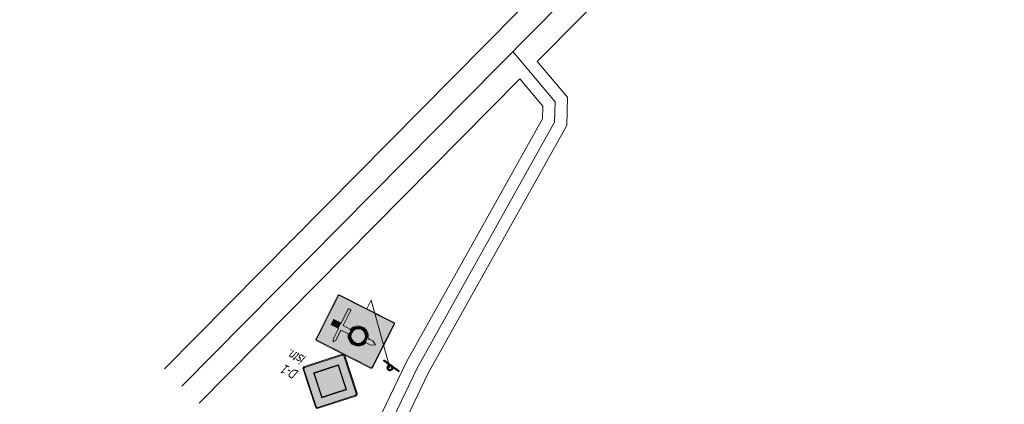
# Model space of a CAD drawing. Header units: metres. Extents: x 7599202 to 7605200, y 5484926 to 5487717.
# Tile 15 of 19: x 7603397 to 7603801, y 5485588 to 5485745. Entities that reach past the tile are written whole.
import ezdxf
from ezdxf.lldxf.tags import DXFTag

# ---------------------------------------------------------------- set-up
doc = ezdxf.new("R2010")
doc.units = ezdxf.units.M
doc.header["$MEASUREMENT"] = 0
doc.layers.get('0').update_dxf_attribs({"linetype": 'CONTINUOUS', "lineweight": 18})
doc.layers.add('0O', color=7, linetype='CONTINUOUS', lineweight=18)
doc.layers.add('1', color=7, linetype='CONTINUOUS', lineweight=18)
doc.layers.add('_0', color=7, linetype='CONTINUOUS')
doc.styles.get("Standard").update_dxf_attribs({"font": 'IC-isocp.shx', "width": 0.75, "oblique": 15})
tags = doc.linetypes.add('DASHDOT', pattern=[1, 0.5, -0.25, 0, -0.25]).pattern_tags.tags
tags[10:11] = [DXFTag(74, 4), DXFTag(75, 0), DXFTag(340, '0'), DXFTag(46, 1.0), DXFTag(50, 0.0), DXFTag(44, 0.0), DXFTag(45, 0.0)]
tags[8:9] = [DXFTag(74, 4), DXFTag(75, 0), DXFTag(340, '0'), DXFTag(46, 1.0), DXFTag(50, 0.0), DXFTag(44, 0.0), DXFTag(45, 0.0)]
tags[6:7] = [DXFTag(74, 4), DXFTag(75, 0), DXFTag(340, '0'), DXFTag(46, 1.0), DXFTag(50, 0.0), DXFTag(44, 0.0), DXFTag(45, 0.0)]
tags[4:5] = [DXFTag(74, 4), DXFTag(75, 0), DXFTag(340, '0'), DXFTag(46, 1.0), DXFTag(50, 0.0), DXFTag(44, 0.0), DXFTag(45, 0.0)]

# ---------------------------------------------------------------- blocks, each defined once
blk = doc.blocks.new('D01')
h = blk.add_hatch(color=7)
edge = h.paths.add_edge_path()
edge.add_line((-0.32, 0.13), (-6.05, 5.86))
edge.add_arc((-5.73, 6.18), 0.45, 135, 225, ccw=False)
edge.add_line((-6.05, 6.5), (-0.32, 12.22))
edge.add_arc((0, 11.91), 0.45, 45, 135, ccw=False)
edge.add_line((0.32, 12.22), (6.05, 6.5))
edge.add_arc((5.73, 6.18), 0.45, -45, 45, ccw=False)
edge.add_line((6.05, 5.86), (0.32, 0.13))
edge.add_arc((0, 0.45), 0.45, 225, 315, ccw=False)
edge = h.paths.add_edge_path(flags=16)
edge.add_line((-0.19, 0.26), (-5.92, 5.99))
edge.add_arc((-5.73, 6.18), 0.27, 135, 225, ccw=False)
edge.add_line((-5.92, 6.37), (-0.19, 12.1))
edge.add_arc((0, 11.91), 0.27, 45, 135, ccw=False)
edge.add_line((0.19, 12.1), (5.92, 6.37))
edge.add_arc((5.73, 6.18), 0.27, -45, 45, ccw=False)
edge.add_line((5.92, 5.99), (0.19, 0.26))
edge.add_arc((0, 0.45), 0.27, 225, 315, ccw=False)
h = blk.add_hatch(color=9)
h.dxf.hatch_style = 1
h.paths.add_polyline_path([(0.19, 12.1, 0.414214), (-0.19, 12.1), (-5.92, 6.37, 0.414214), (-5.92, 5.99), (-0.19, 0.26, 0.414214), (0.19, 0.26), (5.92, 5.99, 0.414214), (5.92, 6.37)])
h.paths.add_polyline_path([(3.88, 6.18), (0, 2.3), (-3.88, 6.18), (0, 10.06)], flags=16)
h.paths.add_polyline_path([(3.68, 6.18), (0, 2.49), (-3.68, 6.18), (0, 9.86)], flags=0)
h = blk.add_hatch(color=2)
h.dxf.hatch_style = 1
h.paths.add_polyline_path([(-3.68, 6.18), (0, 2.49), (3.68, 6.18), (0, 9.86)])
at = {"color": 7, "elevation": 2}
for points in [[(-0.32, 0.13), (-6.05, 5.86, -0.414214), (-6.05, 6.5), (-0.32, 12.22, -0.414214), (0.32, 12.22), (6.05, 6.5, -0.414214), (6.05, 5.86), (0.32, 0.13, -0.414214)], [(-0.19, 0.26), (-5.92, 5.99, -0.414214), (-5.92, 6.37), (-0.19, 12.1, -0.414214), (0.19, 12.1), (5.92, 6.37, -0.414214), (5.92, 5.99), (0.19, 0.26, -0.414214)]]:
    blk.add_lwpolyline(points, format="xyb", close=True, dxfattribs=at)
at = {"color": 7, "const_width": 0.045, "elevation": 2}
blk.add_lwpolyline([(0, 2.3), (-3.88, 6.18), (0, 10.06), (3.88, 6.18)], close=True, dxfattribs=at)
at = {"color": 2, "const_width": 0.235, "elevation": 2}
blk.add_lwpolyline([(0, 2.49), (-3.68, 6.18), (0, 9.86), (3.68, 6.18)], close=True, dxfattribs=at)
at = {"invisible_edges": 15}
blk.add_3dface([(0, -0.19, 1), (6.36, 6.18, 1), (0, 12.54, 1), (-6.36, 6.18, 1)], dxfattribs=at)
blk = doc.blocks.new('D-1')
at = {"layer": '_0'}
blk.add_point((7.2, 5.28, 2), dxfattribs=at)
at = {"color": 9}
blk.add_blockref('D01', (0, 0), dxfattribs=at)
blk = doc.blocks.new('f6c1')
blk.add_hatch(color=9).paths.add_polyline_path([(8, 4.1), (7.13, 4.6), (5.99, 4.6, 0.779643), (2.01, 4.6), (0.3, 4.6), (0.3, 6.98), (0, 7.5), (-0.3, 6.98), (-0.3, 4.54), (-1.32, 4.26), (-2.03, 3.56), (-1.06, 3.3), (-0.3, 3.5), (-0.3, 0.52), (-0.3, 0), (0.3, 0), (0.3, 0.52), (0.3, 3.6), (2.01, 3.6, 0.779643), (5.99, 3.6), (7.13, 3.6)])
at = {"color": 9}
blk.add_lwpolyline([(5.99, 4.6), (7.13, 4.6), (8, 4.1), (7.13, 3.6), (5.99, 3.6, -0.779643), (2.01, 3.6), (0.3, 3.6), (0.3, 0.52), (0.3, 0), (-0.3, 0), (-0.3, 0.52), (-0.3, 3.5), (-1.06, 3.3), (-2.03, 3.56), (-1.32, 4.26), (-0.3, 4.54), (-0.3, 6.98), (0, 7.5), (0.3, 6.98), (0.3, 4.6), (2.01, 4.6, -0.779643)], format="xyb", close=True, dxfattribs=at)
blk = doc.blocks.new('B-1')
blk.add_hatch(color=9).paths.add_polyline_path([(-3.6, 4.5, 1), (3.6, 4.5, 1)])
at = {"color": 1, "const_width": 0.9, "elevation": 2}
blk.add_lwpolyline([(-4.05, 4.5, 1), (4.05, 4.5, 1)], format="xyb", close=True, dxfattribs=at)
at = {"color": 9}
blk.add_lwpolyline([(-3.6, 4.5, 1), (3.6, 4.5, 1)], format="xyb", close=True, dxfattribs=at)
at = {"color": 1}
for centre, radius in [((0, 4.5), 4.5), ((0, 4.5, 2), 3.6)]:
    blk.add_circle(centre, radius, dxfattribs=at)
at = {"layer": '_0'}
blk.add_point((5.5, 3.5, 2), dxfattribs=at)

msp = doc.modelspace()

# ---------------------------------------------------------------- hatches: boundary and pattern name
h = msp.add_hatch(color=9)
h.dxf.hatch_style = 1
edge = h.paths.add_edge_path()
edge.add_ellipse((7603519.41, 5485614.21), major_axis=(0.6, 0), ratio=1, start_angle=153.1166, end_angle=243.1166)
edge.add_line((7603519.14, 5485613.68), (7603541.26, 5485602.46))
edge.add_ellipse((7603541.53, 5485603), major_axis=(0.6, 0), ratio=1, start_angle=243.1166, end_angle=333.1166)
edge.add_line((7603542.06, 5485602.73), (7603551.02, 5485620.39))
edge.add_ellipse((7603550.48, 5485620.66), major_axis=(0.6, 0), ratio=1, start_angle=333.1166, end_angle=423.1166)
edge.add_line((7603550.75, 5485621.19), (7603528.63, 5485632.41))
edge.add_ellipse((7603528.36, 5485631.87), major_axis=(0.6, 0), ratio=1, start_angle=63.1166, end_angle=153.1166)
edge.add_line((7603527.83, 5485632.14), (7603518.87, 5485614.48))
edge = h.paths.add_edge_path(flags=16)
edge.add_ellipse((7603519.41, 5485614.21), major_axis=(0.3, 0), ratio=1, start_angle=153.1166, end_angle=243.1166)
edge.add_line((7603519.27, 5485613.94), (7603541.39, 5485602.73))
edge.add_ellipse((7603541.53, 5485603), major_axis=(0.3, 0), ratio=1, start_angle=243.1166, end_angle=333.1166)
edge.add_line((7603541.8, 5485602.86), (7603550.75, 5485620.52))
edge.add_ellipse((7603550.48, 5485620.66), major_axis=(0.3, 0), ratio=1, start_angle=333.1166, end_angle=423.1166)
edge.add_line((7603550.62, 5485620.93), (7603528.5, 5485632.14))
edge.add_ellipse((7603528.36, 5485631.87), major_axis=(0.3, 0), ratio=1, start_angle=63.1166, end_angle=63.1166)
edge.add_ellipse((7603528.36, 5485631.87), major_axis=(0.3, 0), ratio=1, start_angle=63.1166, end_angle=153.1166)
edge.add_line((7603528.09, 5485632.01), (7603519.14, 5485614.35))
h = msp.add_hatch(color=142)
h.dxf.hatch_style = 1
h.paths.add_polyline_path([(7603519.14, 5485614.35, 0.414214), (7603519.27, 5485613.94), (7603541.39, 5485602.73, 0.414214), (7603541.8, 5485602.86), (7603550.75, 5485620.52, 0.414214), (7603550.62, 5485620.93), (7603528.5, 5485632.14, 0), (7603528.5, 5485632.14, 0.414214), (7603528.09, 5485632.01)])
h = msp.add_hatch(color=142)
h.dxf.hatch_style = 1
h.paths.add_polyline_path([(7603524.84, 5485620.19), (7603526.05, 5485622.58), (7603529.2, 5485620.98), (7603527.99, 5485618.6)])
h = msp.add_hatch(color=142)
h.dxf.hatch_style = 1
h.paths.add_polyline_path([(7603535.74, 5485608.4), (7603541.6, 5485606.27), (7603542.33, 5485605.9), (7603541.99, 5485605.23)])

# ---------------------------------------------------------------- linework, layer by layer
at = {"linetype": 'Continuous'}
for points in [[(7603456.7, 5485602.1), (7603654.05, 5485801.45), (7603865.31, 5485858.14), (7603873.08, 5485866.33), (7603875.87, 5485875.4), (7603872.8, 5485938.69), (7603875.75, 5485959.41), (7603882.98, 5485979.98), (7603936.3, 5486092.59)], [(7603609.59, 5485728.12), (7603664.46, 5485783.53), (7603875.94, 5485840.29), (7603890.81, 5485855.97), (7603896.02, 5485872.86), (7603892.87, 5485937.76), (7603895.28, 5485954.64), (7603901.5, 5485972.36), (7603910.24, 5485990.82)], [(7603609.59, 5485728.12), (7603622.02, 5485713.44), (7603621.74, 5485701.93), (7603564.9, 5485600.34), (7603547.02, 5485563.2)], [(7603470.91, 5485588.03), (7603602.53, 5485720.98)], [(7603602.53, 5485720.98), (7603611.93, 5485709.88), (7603611.81, 5485704.65), (7603556.02, 5485604.95), (7603510.06, 5485509.47), (7603509.03, 5485484.84), (7603516.32, 5485466.54), (7603527.57, 5485455.53), (7603596.66, 5485417.96), (7603607.81, 5485405.97), (7603614.72, 5485393.02), (7603615.57, 5485367.27), (7603618.59, 5485351.9), (7603648.06, 5485294.78)]]:
    msp.add_lwpolyline(points, dxfattribs=at)
at = {"linetype": 'DASHDOT', "ltscale": 10}
for points in [[(7603463.81, 5485595.07), (7603659.25, 5485792.49), (7603870.62, 5485849.21), (7603881.94, 5485861.15), (7603885.95, 5485874.13), (7603882.84, 5485938.23), (7603885.52, 5485957.03), (7603892.24, 5485976.17), (7603945.34, 5486088.31)], [(7603599.58, 5485732.21), (7603616.98, 5485711.66), (7603616.77, 5485703.29), (7603560.46, 5485602.65), (7603515.01, 5485508.23), (7603514.07, 5485485.7), (7603520.57, 5485469.38), (7603530.57, 5485459.59), (7603599.77, 5485421.96), (7603611.91, 5485408.89), (7603619.68, 5485394.35), (7603620.55, 5485367.84), (7603623.36, 5485353.56), (7603652.5, 5485297.07)]]:
    msp.add_lwpolyline(points, dxfattribs=at)
at = {"color": 142}
msp.add_lwpolyline([(7603551.02, 5485620.39), (7603542.06, 5485602.73, -0.414214), (7603541.26, 5485602.46), (7603519.14, 5485613.68, -0.414214), (7603518.87, 5485614.48), (7603527.83, 5485632.14, -0.414214), (7603528.63, 5485632.41), (7603550.75, 5485621.19, -0.414214)], format="xyb", close=True, dxfattribs=at)
at = {"color": 142, "const_width": 0.2}
msp.add_lwpolyline([(7603528.09, 5485632.01), (7603519.14, 5485614.35, 0.414214), (7603519.27, 5485613.94), (7603541.39, 5485602.73, 0.414214), (7603541.8, 5485602.86), (7603550.75, 5485620.52, 0.414214), (7603550.62, 5485620.93), (7603528.5, 5485632.14, 0.414214)], format="xyb", close=True, dxfattribs=at)
at = {"layer": '0O'}
for p in [(7603539.69, 5485626.8), (7603549.18, 5485602.62)]:
    msp.add_line(p, (7603541.47, 5485630.3), dxfattribs=at)
at = {"layer": '0O', "lineweight": 50}
msp.add_line((7603553.03, 5485601.1), (7603546.48, 5485605.7), dxfattribs=at)
msp.add_circle((7603549.18, 5485602.62), 1, dxfattribs=at)

# ---------------------------------------------------------------- block references
at = {"xscale": -0.8333333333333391, "yscale": 0.8333333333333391, "zscale": 0.8333333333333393, "rotation": 153.1165715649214}
msp.add_blockref('B-1', (7603537.86, 5485618.92), dxfattribs=at)
at = {"layer": '0O', "linetype": 'Continuous', "xscale": -2, "yscale": 2, "zscale": 2, "rotation": 153.1165715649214}
msp.add_blockref('f6c1', (7603532.69, 5485626.54, 1.67), dxfattribs=at)
at = {"layer": '1', "linetype": 'Continuous', "xscale": 2, "yscale": 2, "zscale": 2, "rotation": 153.1165715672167}
msp.add_blockref('D-1', (7603530.2, 5485608.07, -4), dxfattribs=at)

# ---------------------------------------------------------------- texts
at = {"layer": '0O', "insert": (7603510.23, 5485597.51, 11.97), "char_height": 4, "width": 64.164, "attachment_point": 1, "rotation": 153.7211}
msp.add_mtext('{\\Fic-isocp.shx|c1;D-1\\Pistn.}', dxfattribs=at)

doc.saveas('drawing.dxf')
